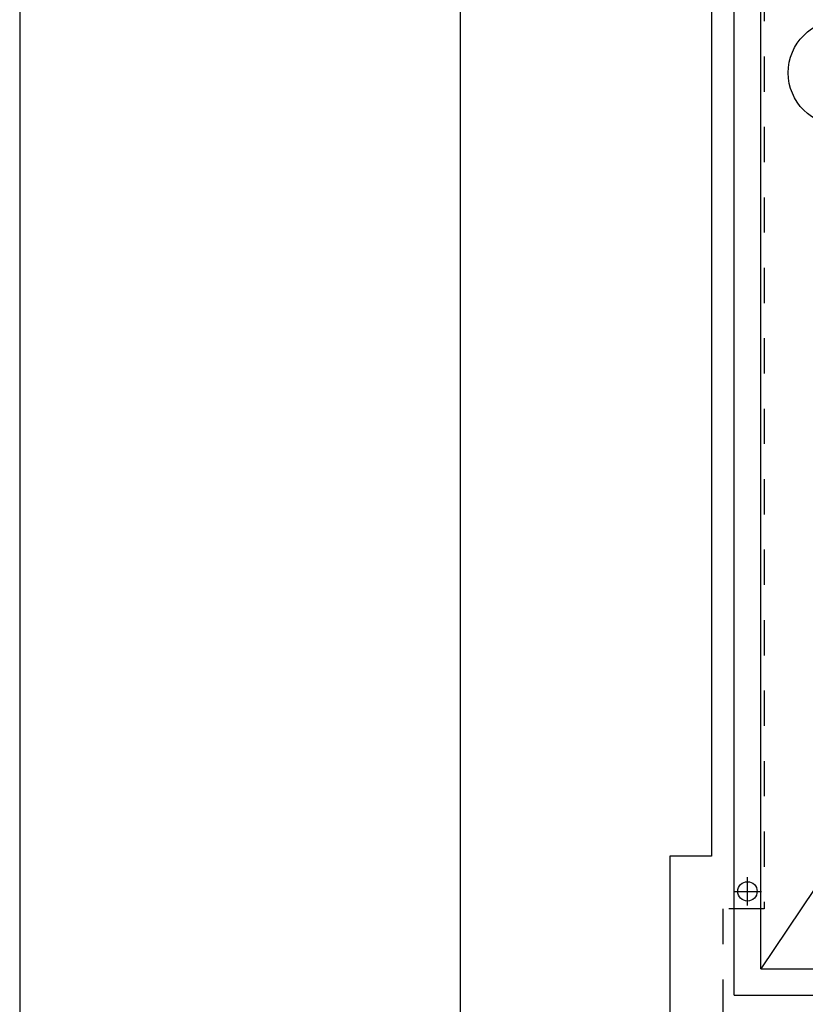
# Model space of a CAD drawing. Header units: millimetres. Extents: x 45180 to 119519, y 31297 to 302414.
# Tile 60 of 97: x 55024 to 59483, y 241049 to 246639. Entities that reach past the tile are written whole.
import ezdxf

# ---------------------------------------------------------------- set-up
doc = ezdxf.new("R2010")
doc.units = ezdxf.units.MM
doc.header["$MEASUREMENT"] = 0
doc.linetypes.add('Przerywana', pattern=[400, 200, -200])
doc.layers.add('#podkład', color=252, linetype='Continuous')
doc.layers.add('_TABELA', color=7, linetype='Continuous')

msp = doc.modelspace()

# ---------------------------------------------------------------- linework, layer by layer
at = {"layer": '#podkład', "linetype": 'Continuous'}
for p, q in [((59080, 241100), (59080, 255330)), ((59230, 241250), (59230, 255180)), ((58950, 254530), (58950, 241890)), ((60782.5, 243560), (59230, 241250)), ((58715, 241890), (58715, 240690)), ((58950, 241890), (58715, 241890)), ((59155, 241610), (59155, 241770)), ((59075, 241690), (59235, 241690)), ((59230, 241250), (71190, 241250)), ((59080, 241100), (71190, 241100))]:
    msp.add_line(p, q, dxfattribs=at)
at = {"layer": '#podkład', "linetype": 'Przerywana'}
for p, q in [((59250, 254830), (59250, 241590)), ((59250, 241590), (59015, 241590)), ((59015, 241590), (59015, 240990))]:
    msp.add_line(p, q, dxfattribs=at)
at = {"layer": '#podkład', "linetype": 'Continuous'}
for centre, radius in [((59686, 246337.6), 300), ((59155, 241690), 55)]:
    msp.add_circle(centre, radius, dxfattribs=at)
at = {"layer": '_TABELA', "color": 7}
for p, q in [((55023.9, 260239.2), (55023.9, 230539.2)), ((57523.9, 259629.2), (57523.9, 231149.2))]:
    msp.add_line(p, q, dxfattribs=at)

doc.saveas('drawing.dxf')
